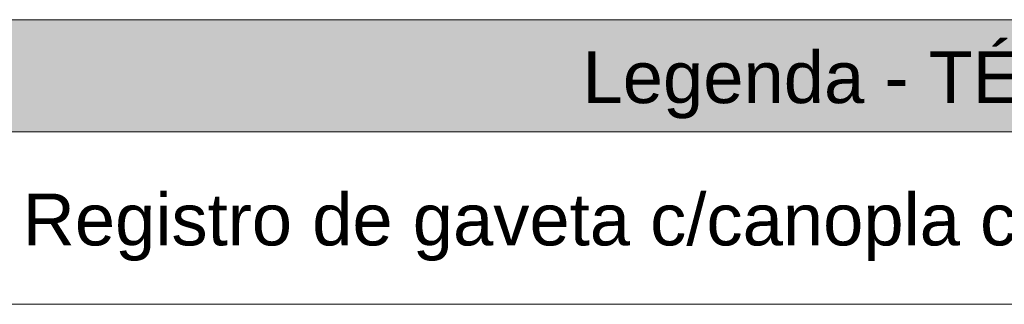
# Model space of a CAD drawing. Header units: millimetres. Extents: x 2 to 902, y -447 to 199.
# Tile 222 of 255: x 40.47 to 44.27, y 96.34 to 97.44. Entities that reach past the tile are written whole.
import ezdxf

# ---------------------------------------------------------------- set-up
doc = ezdxf.new("R2010")
doc.units = ezdxf.units.MM
doc.header["$MEASUREMENT"] = 0
doc.linetypes.add('NULL', pattern=[0])
doc.layers.add('DI-Hachuras Tabelas', color=251, linetype='Continuous', lineweight=0)
doc.layers.add('DI-Tabelas', color=7, linetype='Continuous', lineweight=13)
doc.styles.add('Arial', font='arial.ttf')

msp = doc.modelspace()

# ---------------------------------------------------------------- hatches: boundary and pattern name
at = {"layer": 'DI-Hachuras Tabelas', "linetype": 'Continuous'}
msp.add_hatch(color=251, dxfattribs=at).paths.add_polyline_path([(39.7715, 97.4417), (48.0096, 97.4417), (48.0096, 97.0097), (39.7715, 97.0097)])

# ---------------------------------------------------------------- linework, layer by layer
at = {"layer": 'DI-Hachuras Tabelas'}
msp.add_lwpolyline([(39.7715, 97.4417), (48.0096, 97.4417), (48.0096, 97.0097), (39.7715, 97.0097), (39.7715, 97.4417)], dxfattribs=at)
at = {"layer": 'DI-Tabelas'}
for p, q in [((39.7715, 97.4417), (48.0096, 97.4417)), ((48.0096, 97.0097), (39.7715, 97.0097)), ((48.0096, 96.3441), (40.429, 96.3441))]:
    msp.add_line(p, q, dxfattribs=at)

# ---------------------------------------------------------------- texts
at = {"layer": 'DI-Tabelas', "linetype": 'NULL', "char_height": 0.2, "line_spacing_factor": 0.6, "style": 'Arial'}
for s, insert, width, attachment_point in [('Legenda - TÉRREO', (43.8906, 97.0597), 5.000305, 8), ('Registro de gaveta c/canopla cromada c/PVC soldável', (40.479, 96.5109), 13.510061, 7)]:
    msp.add_mtext(s, dxfattribs=dict(at, insert=insert, width=width, attachment_point=attachment_point))

doc.saveas('drawing.dxf')
